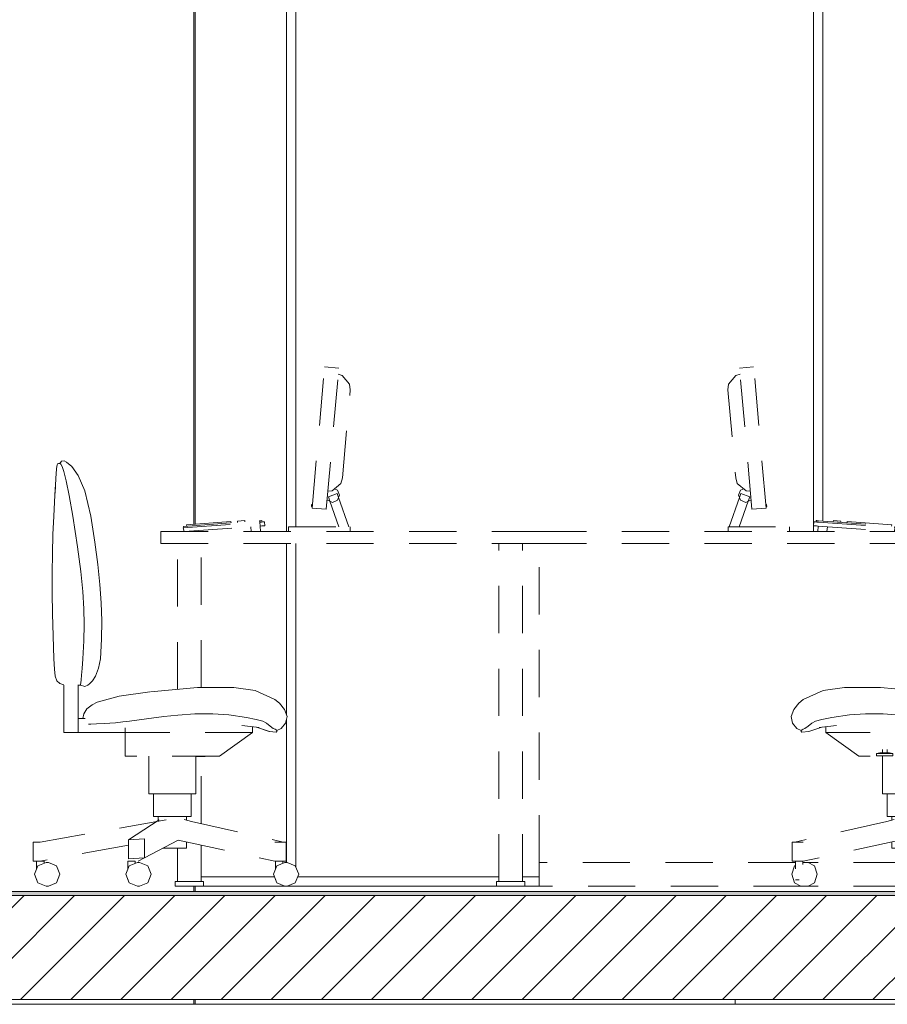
# Model space of a CAD drawing. Header units: millimetres. Extents: x 17009 to 157603, y -19950 to 21829.
# Tile 66 of 72: x 39687 to 41522, y 9980 to 12063. Entities that reach past the tile are written whole.
import ezdxf

# ---------------------------------------------------------------- set-up
doc = ezdxf.new("R2010")
doc.units = ezdxf.units.MM
doc.header["$MEASUREMENT"] = 0
doc.linetypes.add('! STR Pointille', pattern=[175, 100, -75])
for name, color, linetype in [('01-STR_Dalles.ARCHI', 7, 'Continuous'), ('01-STR_Murs.ARCHI', 7, 'Continuous'), ('01-STR_Poutres_Poteaux.ARCHI', 7, 'Continuous'), ('02-CCO_Montants cloisons démontables.ARCHI', 7, 'Continuous'), ('04-SOE_Cloisons .ARCHI', 7, 'Continuous'), ('04-SOE_Faux Plafond.ARCHI', 7, 'Continuous'), ('04-SOE_Revetement de sol.ARCHI', 7, 'Continuous'), ('06-REP _ EQUIP MOBI _ hors marché.ARCHI', 7, 'Continuous')]:
    doc.layers.add(name, color=color, linetype=linetype)

# ---------------------------------------------------------------- blocks, each defined once
blk = doc.blocks.new('Élément de coupe_36_1')
at = {"layer": '01-STR_Dalles.ARCHI', "linetype": 'Continuous', "lineweight": 0, "true_color": 0x000000}
h = blk.add_hatch(dxfattribs=at)
h.set_pattern_fill('Hachure_simple_0001', color=18, style=0, pattern_type=2)
h.set_pattern_definition([(45, (0, 0), (-53.03301, 53.03301), [])])
h.paths.add_polyline_path([(77415.3, 10210), (30282.5, 10210), (30282.5, 9990), (77415.3, 9990)])
at = {"layer": '01-STR_Dalles.ARCHI', "color": 7, "linetype": 'Continuous', "lineweight": 5}
for p, q in [((46991.6, 10210), (30462.5, 10210)), ((77255.2, 9990), (30462.5, 9990))]:
    blk.add_line(p, q, dxfattribs=at)
blk = doc.blocks.new('Élément de coupe_145_1')
at = {"layer": '01-STR_Poutres_Poteaux.ARCHI', "color": 7, "linetype": 'Continuous', "lineweight": 5}
for p, q in [((40055.1, 10218.6), (40055.1, 10230)), ((40057.7, 10218.6), (40057.7, 10230)), ((40055.1, 9980), (40055.1, 9990)), ((40057.7, 9980), (40057.7, 9990))]:
    blk.add_line(p, q, dxfattribs=at)
blk = doc.blocks.new('Élément de coupe_158_1')
at = {"layer": '01-STR_Poutres_Poteaux.ARCHI', "color": 7, "linetype": 'Continuous', "lineweight": 5}
for p, q in [((40055.2, 10995.8), (40055.2, 12870)), ((40057.7, 10996), (40057.7, 12870)), ((40055.2, 10980), (40055.2, 10981.5)), ((40057.7, 10980), (40057.7, 10981.6))]:
    blk.add_line(p, q, dxfattribs=at)
blk = doc.blocks.new('Élément de coupe_250_1')
at = {"layer": '06-REP _ EQUIP MOBI _ hors marché.ARCHI', "color": 252, "linetype": '! STR Pointille', "lineweight": 5}
for p, q in [((40305.3, 11030), (40331.5, 11328.9)), ((40331.5, 11328.9), (40361.4, 11326.2)), ((40335.2, 11027.4), (40361.4, 11326.2)), ((40368.9, 11310.6), (40360.2, 11313.1)), ((40384.4, 11292.1), (40368.9, 11310.6)), ((40385.8, 11279.9), (40384.4, 11292.1)), ((40369.5, 11093.6), (40385.8, 11279.9)), ((39768.9, 11124.4), (39766.8, 11123.2)), ((39771.7, 11124.4), (39768.9, 11124.4)), ((39774.9, 11129.1), (39771.7, 11124.4)), ((39771.7, 11124.4), (39772.2, 11124.2)), ((39772.2, 11124.2), (39773.6, 11122.9)), ((39780.3, 11130), (39774.9, 11129.1)), ((39780.3, 11130), (39785.8, 11127.2)), ((39796.7, 11118.1), (39785.8, 11127.2)), ((39764.2, 11111.9), (39762.8, 11093.3)), ((39764.2, 11111.9), (39765.3, 11118.3)), ((39765.3, 11118.3), (39766, 11120.9)), ((39766, 11120.9), (39766.8, 11123.2)), ((39773.6, 11122.9), (39776.2, 11118)), ((39776.2, 11118), (39779.9, 11107)), ((39779.9, 11107), (39784.8, 11087.4)), ((39810.3, 11098.6), (39796.7, 11118.1)), ((39762.8, 11093.3), (39761.3, 11061.4)), ((39784.8, 11087.4), (39791.1, 11056.8)), ((39824, 11066.1), (39810.3, 11098.6)), ((40369.5, 11093.6), (40366, 11081.8)), ((39762.2, 11080.6), (39761, 11057)), ((39824, 11066.1), (39836.8, 11012.6)), ((40347.5, 11066.3), (40338.5, 11065.4)), ((40347.5, 11066.3), (40366, 11081.8)), ((40358.9, 11067.6), (40352.3, 11070.3)), ((40363.3, 11057), (40358.9, 11067.6)), ((39761, 11057), (39758.7, 11012.6)), ((39791.1, 11056.8), (39798.7, 11012.6)), ((40337, 11048.1), (40337.7, 11046.4)), ((40337.7, 11046.4), (40342.8, 11044.3)), ((40339.5, 11053.9), (40358.3, 11060.5)), ((40342.8, 11044.3), (40339.5, 11053.9)), ((40342.8, 11044.3), (40348.3, 11042)), ((40361.8, 10990), (40342.8, 11044.3)), ((40348.3, 11042), (40358.9, 11046.4)), ((40361.3, 11052.1), (40358.3, 11060.5)), ((40358.9, 11046.4), (40361.3, 11052.1)), ((40361.3, 11052.1), (40363.3, 11057)), ((40383, 10990), (40361.3, 11052.1)), ((40303.6, 11033.2), (40303.9, 11037.1)), ((40303.6, 11033.2), (40305.6, 11033)), ((40303.9, 11037.1), (40305.9, 11037)), ((40305.3, 11030), (40335.2, 11027.4)), ((39758.7, 11012.6), (39756.8, 10973.6)), ((39798.7, 11012.6), (39808.8, 10947.9)), ((39845.2, 10957.8), (39836.8, 11012.6)), ((40032.3, 10988.1), (40194.3, 11000)), ((40032.9, 10991.1), (40194.1, 11003)), ((40039.3, 10994.6), (40133.4, 11001.5)), ((40133.8, 10998.6), (40133.4, 11001.5)), ((40147.2, 11002.5), (40162.7, 11003.7)), ((40147.6, 10999.6), (40147.2, 11002.5)), ((40163, 11000.7), (40162.7, 11003.7)), ((40194.1, 11003), (40196, 11003.1)), ((40194.3, 11000), (40194.1, 11003)), ((40194.3, 11000), (40198.1, 11000.3)), ((40194.9, 10991.7), (40194.3, 11000)), ((40196, 11003.1), (40197.6, 11003.2)), ((40197.6, 11003.2), (40198.7, 11003.3)), ((40198.1, 11000.3), (40201.3, 11000.5)), ((40198.7, 11003.3), (40199.1, 11003.3)), ((40199.3, 11000.4), (40199.1, 11003.3)), ((40201.3, 11000.5), (40203.5, 11000.7)), ((40203.5, 11000.7), (40204.3, 11000.7)), ((40204.9, 10992.5), (40204.3, 11000.7)), ((39985.3, 10980), (39985.3, 10955)), ((40785.3, 10980), (39985.3, 10980)), ((40034.2, 10980), (40032.3, 10988.1)), ((40033.6, 10988.2), (40032.9, 10991.1)), ((40035.3, 10980), (40194.9, 10991.7)), ((40039.9, 10991.6), (40039.3, 10994.6)), ((40176.3, 10980), (40175.6, 10990.3)), ((40194.9, 10991.7), (40198.7, 10992)), ((40195.8, 10980), (40194.9, 10991.7)), ((40195.2, 10980), (40195.8, 10980)), ((40198.7, 10992), (40201.9, 10992.3)), ((40201.9, 10992.3), (40204.1, 10992.4)), ((40204.1, 10992.4), (40204.9, 10992.5)), ((40255.3, 10990), (40385.3, 10990)), ((40255.3, 10980), (40255.3, 10990)), ((40385.3, 10980), (40385.3, 10990)), ((39756.8, 10973.6), (39755.6, 10933.8)), ((39851.6, 10910.3), (39845.2, 10957.8)), ((39808.8, 10947.9), (39815.8, 10895.9)), ((40785.3, 10955), (39985.3, 10955)), ((40020.3, 10646.4), (40020.3, 10955)), ((40070.3, 10650.2), (40070.3, 10955)), ((40700.3, 10240), (40700.3, 10955)), ((40750.3, 10240), (40750.3, 10955)), ((39755.6, 10933.8), (39755.1, 10892.9)), ((39815.8, 10895.9), (39820.1, 10853.3)), ((39856.3, 10868.2), (39851.6, 10910.3)), ((39755.1, 10892.9), (39755.2, 10850.5)), ((39820.1, 10853.3), (39822.3, 10816.9)), ((39859.1, 10829.3), (39856.3, 10868.2)), ((39755.2, 10850.5), (39755.9, 10806.2)), ((39822.3, 10816.9), (39822.7, 10783.3)), ((39860.2, 10791.5), (39859.1, 10829.3)), ((39755.9, 10806.2), (39757.1, 10759.8)), ((39859.7, 10752.7), (39860.2, 10791.5)), ((39822.7, 10783.3), (39822, 10749)), ((39757.1, 10759.8), (39758.7, 10710.9)), ((39822, 10749), (39820.4, 10710.9)), ((39859.7, 10752.7), (39857.6, 10710.9)), ((39758.7, 10710.9), (39759.9, 10689.3)), ((39820.4, 10710.9), (39818.9, 10690.7)), ((39857.6, 10710.9), (39853.3, 10691.2)), ((39759.9, 10689.3), (39761.7, 10674.1)), ((39818.9, 10690.7), (39817.6, 10676.2)), ((39847, 10674.2), (39853.3, 10691.2)), ((39761.7, 10674.1), (39765.2, 10664.3)), ((39816.6, 10666.4), (39815.9, 10660.2)), ((39817.6, 10676.2), (39816.6, 10666.4)), ((39840.3, 10664.1), (39847, 10674.2)), ((39765.2, 10664.3), (39771.3, 10658.6)), ((39771.3, 10658.6), (39780.1, 10656.1)), ((39780.1, 10555), (39780.1, 10657.3)), ((39810, 10585), (39810, 10655.9)), ((39810, 10655), (39815, 10655)), ((39815.1, 10655.5), (39815, 10655)), ((39815, 10655), (39824.2, 10652.1)), ((39815.4, 10656.9), (39815.1, 10655.5)), ((39815.9, 10660.2), (39815.4, 10656.9)), ((39824.2, 10652.1), (39830.8, 10655.1)), ((39834.3, 10658.1), (39830.8, 10655.1)), ((39834.3, 10658.1), (39840.3, 10664.1)), ((40063, 10650.2), (39961.5, 10641.1)), ((40139.4, 10650.2), (40063, 10650.2)), ((40184.5, 10643.8), (40139.4, 10650.2)), ((39896.7, 10631.7), (39850.4, 10619.1)), ((39961.5, 10641.1), (39896.7, 10631.7)), ((40226.5, 10624.8), (40184.5, 10643.8)), ((40235.8, 10617.3), (40226.5, 10624.8)), ((39828.9, 10605.3), (39822, 10594.6)), ((39839.5, 10613.7), (39828.9, 10605.3)), ((39850.4, 10619.1), (39839.5, 10613.7)), ((40246.6, 10603.8), (40235.8, 10617.3)), ((40252.1, 10588.8), (40246.6, 10603.8)), ((39824.8, 10585), (39810, 10585)), ((39810, 10555), (39810, 10585)), ((39822, 10594.6), (39819.8, 10585)), ((39919, 10579.2), (39954.9, 10584)), ((39991.3, 10588.8), (39954.9, 10584)), ((40021, 10592), (39991.3, 10588.8)), ((40057.2, 10594.4), (40021, 10592)), ((40094.8, 10594.6), (40057.2, 10594.4)), ((40128.7, 10592.2), (40094.8, 10594.6)), ((40166.3, 10587), (40128.7, 10592.2)), ((40166.3, 10587), (40187, 10582.8)), ((40200.6, 10578.9), (40187, 10582.8)), ((40249.1, 10574.8), (40252.1, 10588.8)), ((39831.8, 10572.4), (39837.2, 10572.8)), ((39837.2, 10572.8), (39848.7, 10573.4)), ((39848.7, 10573.4), (39865, 10573.9)), ((39865, 10573.9), (39888.9, 10575.7)), ((39904.9, 10577.9), (39888.9, 10575.7)), ((39919, 10579.2), (39904.9, 10577.9)), ((39909.7, 10555), (39909.7, 10565.1)), ((40156.2, 10569.8), (40193, 10565.4)), ((40179, 10555), (40179, 10567.1)), ((40187.5, 10566), (40214.7, 10557.1)), ((40214.5, 10557.2), (40187.5, 10566)), ((40208.6, 10575), (40200.6, 10578.9)), ((40208.6, 10575), (40216.4, 10568.8)), ((40216.4, 10568.8), (40223, 10563.8)), ((40223, 10563.8), (40226.9, 10561.8)), ((40226.9, 10561.8), (40228.9, 10560.9)), ((40230.6, 10559.6), (40239.8, 10563.2)), ((40239.8, 10563.2), (40249.1, 10574.8)), ((39810, 10555), (39780.1, 10555)), ((39909.7, 10555), (39810, 10555)), ((40179, 10555), (39909.7, 10555)), ((39909.7, 10505), (39909.7, 10555)), ((40109.1, 10505), (40179, 10555)), ((40214.7, 10557.1), (40229.4, 10555.8)), ((40228.9, 10560.9), (40230, 10560.1)), ((40229.4, 10555.8), (40230.7, 10557.2)), ((40230, 10560.1), (40230.6, 10559.6)), ((40230.6, 10559.6), (40230.1, 10560)), ((40230.7, 10557.2), (40230.6, 10559.6)), ((40109.1, 10505), (39909.7, 10505)), ((39959.6, 10425), (39959.6, 10505)), ((40059.3, 10425), (40059.3, 10505)), ((40059.3, 10504.5), (40079.2, 10504.5)), ((40070.3, 10362.5), (40070.3, 10504.5)), ((40079.2, 10504.5), (40076.6, 10505)), ((40079.2, 10504.5), (40079.2, 10505)), ((39959.6, 10425), (39974.2, 10425)), ((39969.5, 10377.5), (39969.5, 10425)), ((39974.2, 10425), (40009.4, 10425)), ((40009.4, 10425), (40044.7, 10425)), ((40044.7, 10425), (40059.3, 10425)), ((40049.3, 10377.5), (40049.3, 10425)), ((39969.5, 10377.5), (39981.2, 10377.5)), ((39979.5, 10369), (39979.5, 10377.5)), ((39981.2, 10377.5), (40009.4, 10377.5)), ((40009.4, 10377.5), (40037.6, 10377.5)), ((40037.6, 10377.5), (40049.3, 10377.5)), ((40039.3, 10369.5), (40039.3, 10377.5)), ((39996.3, 10370.6), (39730.2, 10323)), ((39981.9, 10370.5), (39916.8, 10328.1)), ((40034.3, 10370.7), (40049.9, 10367.1)), ((40049.9, 10367.1), (40244.1, 10323)), ((39719.6, 10323), (39715.3, 10323)), ((39715.3, 10323), (39715.3, 10283)), ((39730.2, 10323), (39719.6, 10323)), ((39916.8, 10316.4), (39730.2, 10283)), ((39916.8, 10328.1), (39950.8, 10330)), ((39916.8, 10288.1), (39916.8, 10328.1)), ((39950.8, 10330), (39950.8, 10290)), ((40021.9, 10327.1), (39950.8, 10290)), ((40021.9, 10327.1), (40226.5, 10283)), ((40039.3, 10310), (40039.3, 10323.4)), ((40070.3, 10240), (40070.3, 10316.7)), ((40237.7, 10323), (40226.5, 10323)), ((40247.4, 10323), (40237.7, 10323)), ((40250.1, 10323), (40247.4, 10323)), ((40250.1, 10323), (40250.1, 10283)), ((39989.1, 10310), (40009.4, 10310)), ((40009.4, 10310), (40030.6, 10310)), ((40020.3, 10240), (40020.3, 10310)), ((40030.6, 10310), (40039.3, 10310)), ((39719.6, 10283), (39715.3, 10283)), ((39725.2, 10272.7), (39718.1, 10255)), ((39730.2, 10283), (39719.6, 10283)), ((39722.2, 10283), (39722.2, 10265.3)), ((39742.5, 10280), (39725.2, 10272.7)), ((39735.9, 10283), (39730.2, 10283)), ((39738.2, 10283), (39735.9, 10283)), ((39738.2, 10283), (39738.2, 10278.2)), ((39747.3, 10280), (39742.5, 10280)), ((39764.5, 10272.7), (39747.3, 10280)), ((39771.7, 10255), (39764.5, 10272.7)), ((39918.1, 10272.7), (39911, 10255)), ((39919.5, 10283), (39915.6, 10283)), ((39915.6, 10283), (39915.6, 10266.3)), ((39950.8, 10290), (39916.8, 10288.1)), ((39935.4, 10280), (39918.1, 10272.7)), ((39925.6, 10283), (39919.5, 10283)), ((39930.3, 10283), (39925.6, 10283)), ((39930.7, 10283), (39930.3, 10283)), ((39930.7, 10283), (39930.7, 10278)), ((39940.2, 10280), (39935.4, 10280)), ((39950.8, 10290), (39937.4, 10283)), ((39957.5, 10272.7), (39940.2, 10280)), ((39964.6, 10255), (39957.5, 10272.7)), ((40230.3, 10272.7), (40223.2, 10255)), ((40237.7, 10283), (40226.5, 10283)), ((40227.4, 10283), (40227.4, 10265.6)), ((40247.6, 10280), (40230.3, 10272.7)), ((40247.4, 10283), (40237.7, 10283)), ((40243.2, 10283), (40243.2, 10278.1)), ((40250.1, 10283), (40247.4, 10283)), ((40252.4, 10280), (40247.6, 10280)), ((40269.6, 10272.7), (40252.4, 10280)), ((40276.8, 10255), (40269.6, 10272.7)), ((39718.1, 10255), (39725.2, 10237.3)), ((39764.5, 10237.3), (39771.7, 10255)), ((39911, 10255), (39918.1, 10237.3)), ((39957.5, 10237.3), (39964.6, 10255)), ((40223.2, 10255), (40230.3, 10237.3)), ((40269.6, 10237.3), (40276.8, 10255)), ((39722.2, 10244.7), (39722.2, 10243)), ((39722.9, 10243), (39722.2, 10243)), ((39725.2, 10237.3), (39742.5, 10230)), ((39747.3, 10230), (39742.5, 10230)), ((39747.3, 10230), (39764.5, 10237.3)), ((39915.6, 10243.7), (39915.6, 10243)), ((39915.8, 10243), (39915.6, 10243)), ((39918.1, 10237.3), (39935.4, 10230)), ((39940.2, 10230), (39935.4, 10230)), ((39940.2, 10230), (39957.5, 10237.3)), ((40024.1, 10240), (40015.3, 10240)), ((40015.3, 10230), (40015.3, 10240)), ((40024.1, 10230), (40015.3, 10230)), ((40045.3, 10240), (40024.1, 10240)), ((40045.3, 10230), (40024.1, 10230)), ((40066.5, 10240), (40045.3, 10240)), ((40066.5, 10230), (40045.3, 10230)), ((40075.3, 10240), (40066.5, 10240)), ((40075.3, 10230), (40066.5, 10230)), ((40075.3, 10230), (40075.3, 10240)), ((40227.4, 10244.4), (40227.4, 10243)), ((40228, 10243), (40227.4, 10243)), ((40230.3, 10237.3), (40247.6, 10230)), ((40252.4, 10230), (40247.6, 10230)), ((40252.4, 10230), (40269.6, 10237.3)), ((40704.1, 10240), (40695.3, 10240)), ((40695.3, 10230), (40695.3, 10240)), ((40704.1, 10230), (40695.3, 10230)), ((40725.3, 10240), (40704.1, 10240)), ((40725.3, 10230), (40704.1, 10230)), ((40746.5, 10240), (40725.3, 10240)), ((40746.5, 10230), (40725.3, 10230)), ((40755.3, 10240), (40746.5, 10240)), ((40755.3, 10230), (40746.5, 10230)), ((40755.3, 10230), (40755.3, 10240))]:
    blk.add_line(p, q, dxfattribs=at)
blk = doc.blocks.new('Élément de coupe_408_1')
at = {"layer": '04-SOE_Cloisons .ARCHI', "color": 7, "linetype": 'Continuous', "lineweight": 5}
blk.add_line((40057.7, 10219), (44720.2, 10219), dxfattribs=at)
blk = doc.blocks.new('Élément de coupe_418_1')
at = {"layer": '06-REP _ EQUIP MOBI _ hors marché.ARCHI', "color": 252, "linetype": '! STR Pointille', "lineweight": 5}
for p, q in [((41210.4, 11313.1), (41201.7, 11310.6)), ((41209.3, 11326.2), (41239.2, 11328.9)), ((41235.4, 11027.4), (41209.3, 11326.2)), ((41265.3, 11030), (41239.2, 11328.9)), ((41186.2, 11292.1), (41184.9, 11279.9)), ((41201.7, 11310.6), (41186.2, 11292.1)), ((41184.9, 11279.9), (41201.2, 11093.6)), ((41774, 11118.1), (41784.9, 11127.2)), ((41784.9, 11127.2), (41790.3, 11130)), ((41790.3, 11130), (41795.8, 11129.1)), ((41795.8, 11129.1), (41799, 11124.4)), ((41797, 11122.9), (41798.5, 11124.2)), ((41798.5, 11124.2), (41799, 11124.4)), ((41799, 11124.4), (41801.8, 11124.4)), ((41801.8, 11124.4), (41803.8, 11123.2)), ((41760.4, 11098.6), (41774, 11118.1)), ((41785.9, 11087.4), (41790.8, 11107)), ((41790.8, 11107), (41794.5, 11118)), ((41794.5, 11118), (41797, 11122.9)), ((41803.8, 11123.2), (41804.7, 11120.9)), ((41804.7, 11120.9), (41805.4, 11118.3)), ((41805.4, 11118.3), (41806.4, 11111.9)), ((41807.8, 11093.3), (41806.4, 11111.9)), ((41201.2, 11093.6), (41204.6, 11081.8)), ((41760.4, 11098.6), (41746.6, 11066.1)), ((41779.6, 11056.8), (41785.9, 11087.4)), ((41809.3, 11061.4), (41807.8, 11093.3)), ((41204.6, 11081.8), (41223.1, 11066.3)), ((41207.3, 11057), (41211.7, 11067.6)), ((41211.7, 11067.6), (41218.3, 11070.3)), ((41232.1, 11065.4), (41223.1, 11066.3)), ((41733.9, 11012.6), (41746.6, 11066.1)), ((41808.4, 11080.6), (41809.7, 11057)), ((41187.6, 10990), (41209.4, 11052.1)), ((41209.4, 11052.1), (41207.3, 11057)), ((41208.8, 10990), (41227.8, 11044.3)), ((41209.4, 11052.1), (41212.3, 11060.5)), ((41211.7, 11046.4), (41209.4, 11052.1)), ((41222.3, 11042), (41211.7, 11046.4)), ((41212.3, 11060.5), (41231.2, 11053.9)), ((41227.8, 11044.3), (41222.3, 11042)), ((41227.8, 11044.3), (41231.2, 11053.9)), ((41232.9, 11046.4), (41227.8, 11044.3)), ((41233.6, 11048.1), (41232.9, 11046.4)), ((41771.9, 11012.6), (41779.6, 11056.8)), ((41809.7, 11057), (41811.9, 11012.6)), ((41235.4, 11027.4), (41265.3, 11030)), ((41264.7, 11037), (41266.7, 11037.1)), ((41265.1, 11033), (41267.1, 11033.2)), ((41267.1, 11033.2), (41266.7, 11037.1)), ((41365.8, 10992.5), (41366.4, 11000.7)), ((41366.4, 11000.7), (41367.2, 11000.7)), ((41367.2, 11000.7), (41369.3, 11000.5)), ((41369.3, 11000.5), (41372.5, 11000.3)), ((41371.4, 11000.4), (41371.6, 11003.3)), ((41371.6, 11003.3), (41372, 11003.3)), ((41372, 11003.3), (41373.1, 11003.2)), ((41372.5, 11000.3), (41376.4, 11000)), ((41373.1, 11003.2), (41374.7, 11003.1)), ((41374.7, 11003.1), (41376.6, 11003)), ((41376.4, 11000), (41538.3, 10988.1)), ((41376.6, 11003), (41537.7, 10991.1)), ((41407.7, 11000.7), (41408, 11003.7)), ((41408, 11003.7), (41423.4, 11002.5)), ((41423.1, 10999.6), (41423.4, 11002.5)), ((41436.8, 10998.6), (41437.2, 11001.5)), ((41437.2, 11001.5), (41531.4, 10994.6)), ((41725.5, 10957.8), (41733.9, 11012.6)), ((41761.8, 10947.9), (41771.9, 11012.6)), ((41811.9, 11012.6), (41813.9, 10973.6)), ((41585.3, 10980), (40785.3, 10980)), ((41185.3, 10990), (41315.3, 10990)), ((41185.3, 10980), (41185.3, 10990)), ((41315.3, 10980), (41315.3, 10990)), ((41365.8, 10992.5), (41366.5, 10992.4)), ((41366.5, 10992.4), (41368.7, 10992.3)), ((41368.7, 10992.3), (41371.9, 10992)), ((41371.9, 10992), (41375.8, 10991.7)), ((41374.9, 10980), (41375.8, 10991.7)), ((41374.9, 10980), (41375.5, 10980)), ((41375.8, 10991.7), (41535.3, 10980)), ((41394.3, 10980), (41395.1, 10990.3)), ((41530.7, 10991.6), (41531.4, 10994.6)), ((41536.5, 10980), (41538.3, 10988.1)), ((41537.1, 10988.2), (41537.7, 10991.1)), ((41585.3, 10980), (41585.3, 10955)), ((41725.5, 10957.8), (41719, 10910.3)), ((41813.9, 10973.6), (41815.1, 10933.8)), ((40785.3, 10280), (40785.3, 10955)), ((41585.3, 10955), (40785.3, 10955)), ((41550.3, 10950), (41550.3, 10955)), ((41570.3, 10950), (41550.3, 10950)), ((41550.3, 10786.2), (41550.3, 10950)), ((41570.3, 10786.2), (41570.3, 10950)), ((41754.9, 10895.9), (41761.8, 10947.9)), ((41570.3, 10921.1), (41595.3, 10921.1)), ((41595.3, 10917.5), (41595.3, 10921.1)), ((41595.3, 10909.1), (41595.3, 10917.5)), ((41815.1, 10933.8), (41815.6, 10892.9)), ((41570.3, 10897.1), (41595.3, 10897.1)), ((41595.3, 10900.6), (41595.3, 10909.1)), ((41595.3, 10897.1), (41595.3, 10900.6)), ((41719, 10910.3), (41714.4, 10868.2)), ((41750.5, 10853.3), (41754.9, 10895.9)), ((41815.6, 10892.9), (41815.4, 10850.5)), ((41714.4, 10868.2), (41711.5, 10829.3)), ((41748.4, 10816.9), (41750.5, 10853.3)), ((41815.4, 10850.5), (41814.8, 10806.2)), ((41711.5, 10829.3), (41710.4, 10791.5)), ((41747.9, 10783.3), (41748.4, 10816.9)), ((41710.4, 10791.5), (41710.9, 10752.7)), ((41814.8, 10806.2), (41813.6, 10759.8)), ((41550.3, 10781.2), (41550.3, 10786.2)), ((41570.3, 10786.2), (41550.3, 10786.2)), ((41570.3, 10781.2), (41550.3, 10781.2)), ((41550.3, 10646.4), (41550.3, 10781.2)), ((41570.3, 10644.6), (41570.3, 10781.2)), ((41748.7, 10749), (41747.9, 10783.3)), ((41570.3, 10752.3), (41595.3, 10752.3)), ((41595.3, 10748.8), (41595.3, 10752.3)), ((41710.9, 10752.7), (41713, 10710.9)), ((41750.3, 10710.9), (41748.7, 10749)), ((41813.6, 10759.8), (41811.9, 10710.9)), ((41570.3, 10728.3), (41595.3, 10728.3)), ((41595.3, 10740.3), (41595.3, 10748.8)), ((41595.3, 10731.8), (41595.3, 10740.3)), ((41595.3, 10728.3), (41595.3, 10731.8)), ((41717.3, 10691.2), (41713, 10710.9)), ((41751.8, 10690.7), (41750.3, 10710.9)), ((41811.9, 10710.9), (41810.8, 10689.3)), ((41717.3, 10691.2), (41723.7, 10674.2)), ((41753, 10676.2), (41751.8, 10690.7)), ((41810.8, 10689.3), (41808.9, 10674.1)), ((41730.3, 10664.1), (41723.7, 10674.2)), ((41754, 10666.4), (41753, 10676.2)), ((41754.8, 10660.2), (41754, 10666.4)), ((41808.9, 10674.1), (41805.4, 10664.3)), ((41386.1, 10643.8), (41431.2, 10650.2)), ((41431.2, 10650.2), (41507.6, 10650.2)), ((41507.6, 10650.2), (41609.1, 10641.1)), ((41736.4, 10658.1), (41730.3, 10664.1)), ((41739.8, 10655.1), (41736.4, 10658.1)), ((41746.4, 10652.1), (41739.8, 10655.1)), ((41755.7, 10655), (41746.4, 10652.1)), ((41755.3, 10656.9), (41754.8, 10660.2)), ((41755.6, 10655.5), (41755.3, 10656.9)), ((41755.7, 10655), (41755.6, 10655.5)), ((41760.7, 10655), (41755.7, 10655)), ((41760.7, 10585), (41760.7, 10655.9)), ((41799.4, 10658.6), (41790.6, 10656.1)), ((41790.6, 10555), (41790.6, 10657.3)), ((41805.4, 10664.3), (41799.4, 10658.6)), ((41334.9, 10617.3), (41344.2, 10624.8)), ((41344.2, 10624.8), (41386.1, 10643.8)), ((41609.1, 10641.1), (41674, 10631.7)), ((41674, 10631.7), (41720.2, 10619.1)), ((41318.6, 10588.8), (41324, 10603.8)), ((41324, 10603.8), (41334.9, 10617.3)), ((41720.2, 10619.1), (41731.2, 10613.7)), ((41731.2, 10613.7), (41741.8, 10605.3)), ((41741.8, 10605.3), (41748.6, 10594.6)), ((41321.6, 10574.8), (41318.6, 10588.8)), ((41383.6, 10582.8), (41370.1, 10578.9)), ((41383.6, 10582.8), (41404.3, 10587)), ((41442, 10592.2), (41404.3, 10587)), ((41475.9, 10594.6), (41442, 10592.2)), ((41513.5, 10594.4), (41475.9, 10594.6)), ((41549.7, 10592), (41513.5, 10594.4)), ((41579.4, 10588.8), (41549.7, 10592)), ((41615.7, 10584), (41579.4, 10588.8)), ((41615.7, 10584), (41651.6, 10579.2)), ((41760.7, 10585), (41745.9, 10585)), ((41748.6, 10594.6), (41750.9, 10585)), ((41760.7, 10555), (41760.7, 10585)), ((41330.8, 10563.2), (41321.6, 10574.8)), ((41340, 10559.6), (41330.8, 10563.2)), ((41341.8, 10560.9), (41343.8, 10561.8)), ((41343.8, 10561.8), (41347.7, 10563.8)), ((41347.7, 10563.8), (41354.3, 10568.8)), ((41354.3, 10568.8), (41362.1, 10575)), ((41383.2, 10566), (41356, 10557.1)), ((41383.2, 10566), (41356.2, 10557.2)), ((41370.1, 10578.9), (41362.1, 10575)), ((41377.7, 10565.4), (41414.4, 10569.8)), ((41391.7, 10555), (41391.7, 10567.1)), ((41665.8, 10577.9), (41651.6, 10579.2)), ((41660.9, 10555), (41660.9, 10565.1)), ((41681.7, 10575.7), (41665.8, 10577.9)), ((41681.7, 10575.7), (41705.7, 10573.9)), ((41705.7, 10573.9), (41722, 10573.4)), ((41722, 10573.4), (41733.4, 10572.8)), ((41733.4, 10572.8), (41738.8, 10572.4)), ((41339.9, 10557.2), (41340, 10559.6)), ((41341.3, 10555.8), (41339.9, 10557.2)), ((41340, 10559.6), (41340.6, 10560.1)), ((41340.5, 10560), (41340, 10559.6)), ((41340.6, 10560.1), (41341.8, 10560.9)), ((41356, 10557.1), (41341.3, 10555.8)), ((41461.5, 10505), (41391.7, 10555)), ((41660.9, 10555), (41391.7, 10555)), ((41660.9, 10505), (41660.9, 10555)), ((41760.7, 10555), (41660.9, 10555)), ((41790.6, 10555), (41760.7, 10555)), ((41660.9, 10505), (41461.5, 10505)), ((41499.2, 10510.9), (41499.1, 10505.9)), ((41533.6, 10505.9), (41499.1, 10505.9)), ((41499.2, 10510.9), (41506.4, 10512.1)), ((41533.5, 10510.9), (41499.2, 10510.9)), ((41506.4, 10512.1), (41511.4, 10512.1)), ((41511.4, 10512.1), (41511.4, 10519.4)), ((41511.4, 10512.1), (41521.3, 10512.1)), ((41511.4, 10425), (41511.4, 10505)), ((41521.3, 10519.4), (41521.3, 10512.1)), ((41521.3, 10512.1), (41526.3, 10512.1)), ((41526.3, 10512.1), (41533.5, 10510.9)), ((41533.5, 10510.9), (41533.6, 10505.9)), ((41611.1, 10425), (41611.1, 10505)), ((41511.4, 10425), (41526, 10425)), ((41521.3, 10377.5), (41521.3, 10425)), ((41526, 10425), (41561.2, 10425)), ((41561.2, 10425), (41596.5, 10425)), ((41596.5, 10425), (41611.1, 10425)), ((41601.1, 10377.5), (41601.1, 10425)), ((41521.3, 10377.5), (41533, 10377.5)), ((41531.3, 10369.5), (41531.3, 10377.5)), ((41533, 10377.5), (41561.2, 10377.5)), ((41561.2, 10377.5), (41589.4, 10377.5)), ((41589.4, 10377.5), (41601.1, 10377.5)), ((41591.1, 10369), (41591.1, 10377.5)), ((41520.8, 10367.1), (41326.5, 10323)), ((41536.4, 10370.7), (41520.8, 10367.1)), ((41574.4, 10370.6), (41840.4, 10323)), ((41588.8, 10370.5), (41653.9, 10328.1)), ((41323.2, 10323), (41320.6, 10323)), ((41320.6, 10323), (41320.6, 10283)), ((41333, 10323), (41323.2, 10323)), ((41344.1, 10323), (41333, 10323)), ((41548.7, 10327.1), (41344.1, 10283)), ((41531.3, 10310), (41531.3, 10323.4)), ((41548.7, 10327.1), (41619.9, 10290)), ((41619.9, 10290), (41619.9, 10330)), ((41619.9, 10330), (41653.9, 10328.1)), ((41653.9, 10328.1), (41653.9, 10288.1)), ((41653.9, 10316.4), (41840.4, 10283)), ((41851, 10323), (41840.4, 10323)), ((41855.4, 10323), (41851, 10323)), ((41855.4, 10323), (41855.4, 10283)), ((41531.3, 10310), (41540.1, 10310)), ((41540.1, 10310), (41561.2, 10310)), ((41550.3, 10280), (41550.3, 10310)), ((41561.2, 10310), (41581.6, 10310)), ((41570.3, 10280), (41570.3, 10310)), ((41327.5, 10280), (40785.3, 10280)), ((40785.3, 10230), (40785.3, 10280)), ((41325.5, 10272.7), (41320, 10255)), ((41323.2, 10283), (41320.6, 10283)), ((41333, 10283), (41323.2, 10283)), ((41327.5, 10273.8), (41325.5, 10272.7)), ((41327.5, 10283), (41327.5, 10266.7)), ((41344.1, 10283), (41333, 10283)), ((41343.2, 10283), (41343.2, 10275.9)), ((41343.2, 10280), (41354.5, 10280)), ((41367.8, 10272.7), (41354.5, 10280)), ((41550.3, 10280), (41354.5, 10280)), ((41373.3, 10255), (41367.8, 10272.7)), ((41550.3, 10230), (41550.3, 10280)), ((41570.3, 10280), (41550.3, 10280)), ((41619.9, 10290), (41633.3, 10283)), ((41653.9, 10288.1), (41619.9, 10290)), ((41637.7, 10272.7), (41632.1, 10255)), ((41639.9, 10273.9), (41637.7, 10272.7)), ((41640.4, 10283), (41639.9, 10283)), ((41639.9, 10283), (41639.9, 10269.2)), ((41645, 10283), (41640.4, 10283)), ((41651.1, 10283), (41645, 10283)), ((41655.1, 10283), (41651.1, 10283)), ((41655.1, 10283), (41655.1, 10275.5)), ((41655.1, 10280), (41666.6, 10280)), ((41680, 10272.7), (41666.6, 10280)), ((41685.5, 10255), (41680, 10272.7)), ((41830.6, 10272.7), (41825.1, 10255)), ((41832.5, 10273.7), (41830.6, 10272.7)), ((41834.8, 10283), (41832.5, 10283)), ((41832.5, 10283), (41832.5, 10264.5)), ((41840.4, 10283), (41834.8, 10283)), ((41851, 10283), (41840.4, 10283)), ((41848.4, 10283), (41848.4, 10276.3)), ((41848.4, 10280), (41859.6, 10280)), ((41855.4, 10283), (41851, 10283)), ((41872.9, 10272.7), (41859.6, 10280)), ((41878.4, 10255), (41872.9, 10272.7)), ((41320, 10255), (41325.5, 10237.3)), ((41367.8, 10237.3), (41373.3, 10255)), ((41632.1, 10255), (41637.7, 10237.3)), ((41661.8, 10267.1), (41661.8, 10242.9)), ((41661.8, 10267.1), (41666.4, 10266)), ((41666.4, 10266), (41672.4, 10255)), ((41672.4, 10255), (41666.4, 10244)), ((41680, 10237.3), (41685.5, 10255)), ((41825.1, 10255), (41830.6, 10237.3)), ((41872.9, 10237.3), (41878.4, 10255)), ((41338.8, 10230), (40785.3, 10230)), ((41325.5, 10237.3), (41338.8, 10230)), ((41328.9, 10243), (41327.5, 10243)), ((41334.1, 10243), (41328.9, 10243)), ((41335.3, 10243), (41334.1, 10243)), ((41338.8, 10230), (41354.5, 10230)), ((41354.5, 10230), (41367.8, 10237.3)), ((41550.3, 10230), (41354.5, 10230)), ((41637.7, 10237.3), (41651, 10230)), ((41640.4, 10243), (41640, 10243)), ((41645, 10243), (41640.4, 10243)), ((41647.3, 10243), (41645, 10243)), ((41651, 10230), (41666.6, 10230)), ((41666.4, 10244), (41661.8, 10242.9)), ((41666.6, 10230), (41680, 10237.3)), ((41830.6, 10237.3), (41843.9, 10230)), ((41832.5, 10245.5), (41832.5, 10243)), ((41834.8, 10243), (41832.5, 10243)), ((41840.4, 10243), (41834.8, 10243)), ((41843.9, 10230), (41859.6, 10230)), ((41859.6, 10230), (41872.9, 10237.3))]:
    blk.add_line(p, q, dxfattribs=at)
blk = doc.blocks.new('Élément de coupe_488_1')
at = {"layer": '04-SOE_Faux Plafond.ARCHI', "color": 7, "linetype": 'Continuous', "lineweight": 5}
blk.add_line((46991.6, 9980), (30462.5, 9980), dxfattribs=at)
blk = doc.blocks.new('Élément de coupe_496_1')
at = {"layer": '01-STR_Murs.ARCHI', "color": 7, "linetype": 'Continuous', "lineweight": 5}
for p, q in [((41200.2, 10219), (41200.2, 10218.6)), ((41200.2, 9990), (41200.2, 9980))]:
    blk.add_line(p, q, dxfattribs=at)
blk = doc.blocks.new('Élément de coupe_707_1')
at = {"layer": '02-CCO_Montants cloisons démontables.ARCHI', "color": 7, "linetype": 'Continuous', "lineweight": 5}
for p, q in [((40700.3, 10250), (40274.8, 10250)), ((40785.3, 10250), (40750.3, 10250)), ((40695.3, 10230), (40260.8, 10230)), ((40785.3, 10230), (40755.3, 10230))]:
    blk.add_line(p, q, dxfattribs=at)
blk = doc.blocks.new('Élément de coupe_728_1')
at = {"layer": '02-CCO_Montants cloisons démontables.ARCHI', "color": 7, "linetype": 'Continuous', "lineweight": 5}
for p, q in [((39574.3, 10250), (39486.7, 10250)), ((39655.2, 10250), (39623.1, 10250)), ((40225.2, 10250), (40070.3, 10250)), ((39596.9, 10230), (39491.7, 10230)), ((39655.2, 10230), (39600.5, 10230)), ((40247.6, 10230), (40075.3, 10230)), ((40260.8, 10230), (40252.4, 10230))]:
    blk.add_line(p, q, dxfattribs=at)
blk = doc.blocks.new('Élément de coupe_785_1')
at = {"layer": '02-CCO_Montants cloisons démontables.ARCHI', "color": 7, "linetype": 'Continuous', "lineweight": 5}
for p, q in [((41365.6, 10980), (41365.6, 12310)), ((41375.6, 12310), (41365.6, 12310)), ((41385.6, 11002.3), (41385.6, 12310))]:
    blk.add_line(p, q, dxfattribs=at)
blk = doc.blocks.new('Élément de coupe_787_1')
at = {"layer": '02-CCO_Montants cloisons démontables.ARCHI', "color": 7, "linetype": 'Continuous', "lineweight": 5}
for p, q in [((40250.8, 10980), (40250.8, 12310)), ((40260.8, 12310), (40250.8, 12310)), ((40270.8, 10990), (40270.8, 12310)), ((40250.8, 10592.3), (40250.8, 10955)), ((40270.8, 10269.8), (40270.8, 10955)), ((40250.8, 10280), (40250.8, 10582.8))]:
    blk.add_line(p, q, dxfattribs=at)
blk = doc.blocks.new('Élément de coupe_1079_1')
at = {"layer": '04-SOE_Revetement de sol.ARCHI', "linetype": 'Continuous', "lineweight": 0, "true_color": 0x3f3f3f}
blk.add_hatch(color=250, dxfattribs=at).paths.add_polyline_path([(30462.5, 10218.6), (30462.5, 10210), (46991.6, 10210), (46991.6, 10218.6)])
at = {"layer": '04-SOE_Revetement de sol.ARCHI', "color": 7, "linetype": 'Continuous', "lineweight": 5}
blk.add_line((46991.6, 10218.6), (30462.5, 10218.6), dxfattribs=at)
blk = doc.blocks.new('Élément de coupe_1111_1')
at = {"layer": '01-STR_Murs.ARCHI', "color": 7, "linetype": 'Continuous', "lineweight": 5}
for p, q in [((40100.3, 10218.6), (40100.3, 10219)), ((41000.3, 10218.6), (41000.3, 10219))]:
    blk.add_line(p, q, dxfattribs=at)

msp = doc.modelspace()

# ---------------------------------------------------------------- block references
at = {"layer": '01-STR_Dalles.ARCHI', "lineweight": 0}
msp.add_blockref('Élément de coupe_36_1', (0, 0), dxfattribs=at)
at = {"layer": '01-STR_Murs.ARCHI', "lineweight": 0}
for name in ['Élément de coupe_496_1', 'Élément de coupe_1111_1']:
    msp.add_blockref(name, (0, 0), dxfattribs=at)
at = {"layer": '01-STR_Poutres_Poteaux.ARCHI', "lineweight": 0}
for name in ['Élément de coupe_158_1', 'Élément de coupe_145_1']:
    msp.add_blockref(name, (0, 0), dxfattribs=at)
at = {"layer": '02-CCO_Montants cloisons démontables.ARCHI', "lineweight": 0}
for name in ['Élément de coupe_787_1', 'Élément de coupe_785_1', 'Élément de coupe_728_1', 'Élément de coupe_707_1']:
    msp.add_blockref(name, (0, 0), dxfattribs=at)
at = {"layer": '04-SOE_Cloisons .ARCHI', "lineweight": 0}
msp.add_blockref('Élément de coupe_408_1', (0, 0), dxfattribs=at)
at = {"layer": '04-SOE_Faux Plafond.ARCHI', "lineweight": 0}
msp.add_blockref('Élément de coupe_488_1', (0, 0), dxfattribs=at)
at = {"layer": '04-SOE_Revetement de sol.ARCHI', "lineweight": 0}
msp.add_blockref('Élément de coupe_1079_1', (0, 0), dxfattribs=at)
at = {"layer": '06-REP _ EQUIP MOBI _ hors marché.ARCHI', "lineweight": 0}
for name in ['Élément de coupe_250_1', 'Élément de coupe_418_1']:
    msp.add_blockref(name, (0, 0), dxfattribs=at)

doc.saveas('drawing.dxf')
